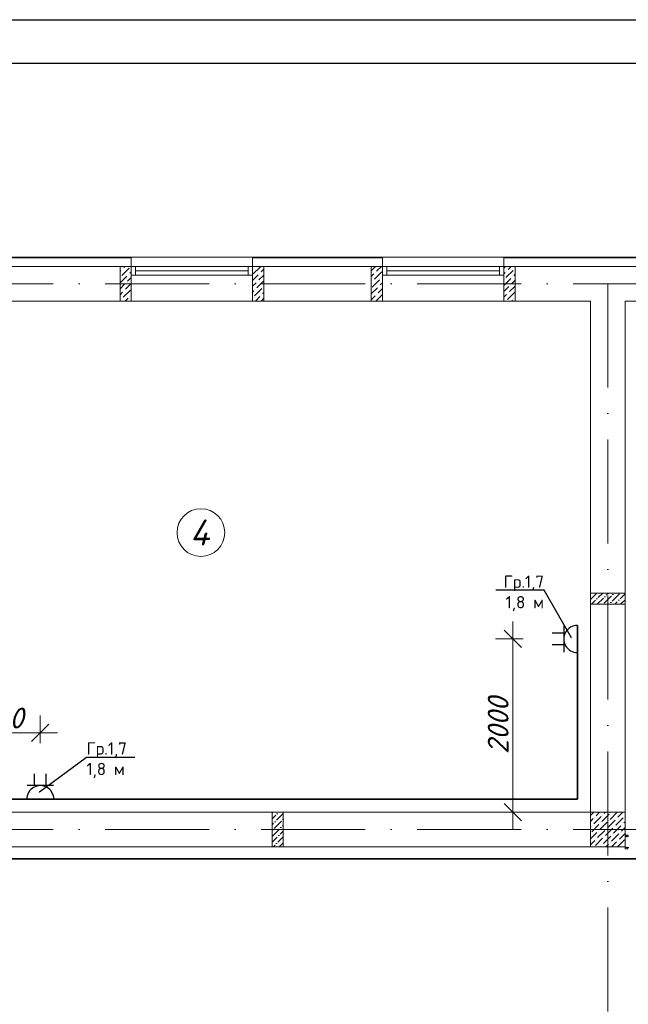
# Model space of a CAD drawing. Header units: millimetres. Extents: x 1114507 to 93926427, y 174473 to 817039.
# Tile 255 of 256: x 1681347 to 1688372, y 774108 to 785472. Entities that reach past the tile are written whole.
import ezdxf
from ezdxf import colors
from ezdxf.entities.mleader import LeaderData, LeaderLine
from ezdxf.math import Vec2, Vec3

# ---------------------------------------------------------------- set-up
doc = ezdxf.new("R2010")
doc.units = ezdxf.units.MM
doc.linetypes.add('ACAD_ISO10W100', pattern=[18, 12, -3, 0, -3])
for name, color, linetype, lineweight in [('Doors', 86, 'Continuous', 13), ('expl', 234, 'Continuous', 13), ('размеры', 12, 'Continuous', 15)]:
    doc.layers.add(name, color=color, linetype=linetype, lineweight=lineweight)
doc.layers.add('ЭО', color=20, linetype='Continuous')
doc.styles.get("Standard").update_dxf_attribs({"font": 'isocpeui.ttf'})
doc.styles.add('X_ISO', font='isocpeui.ttf')
doc.dimstyles.new('Санжар', dxfattribs={"dimtxt": 240, "dimasz": 200, "dimexe": 200, "dimexo": 200, "dimgap": 50, "dimtad": 1, "dimdec": 0, "dimtxsty": 'Standard', "dimblk": 'OBLIQUE', "dimcen": 2.5, "dimdle": 200, "dimclrd": 152, "dimclre": 152, "dimclrt": 152, "dimadec": 0, "dimazin": 0, "dimtfac": 1, "dimtdec": 0, "dimtmove": 0, "dimatfit": 3, "dimldrblk": 'OBLIQUE', "dimfxl": 0, "dimlwd": 0, "dimlwe": 0, "dimarcsym": 0})

# ---------------------------------------------------------------- blocks, each defined once
blk = doc.blocks.new('blok1qavmak')
at = {"lineweight": 0, "ltscale": 100}
h = blk.add_hatch(dxfattribs=at)
h.set_pattern_fill('ANSI36', color=256, scale=15, style=0)
h.set_pattern_definition([(45, (560091.36, -597321.81), (25.2569703, 92.6088912), [119.0625, -23.8125, 0, -23.8125])])
h.paths.add_polyline_path([(1514761, 778855), (1514761, 778725), (1514361, 778725), (1514361, 778855)])
h = blk.add_hatch(dxfattribs=at)
h.set_pattern_fill('ANSI36', color=256, scale=15, style=0)
h.set_pattern_definition([(45, (683832.21, -91698.88), (25.2569703, 92.6088912), [119.0625, -23.8125, 0, -23.8125])])
h.paths.add_polyline_path([(1510816, 775925), (1510686, 775925), (1510686, 776325), (1510816, 776325)])
at = {"color": 252, "lineweight": 0, "ltscale": 100}
for p, q in [((1509061, 782732), (1507561, 782732)), ((1509061, 782625), (1509061, 782732)), ((1511961, 782732), (1510461, 782732)), ((1510461, 782625), (1510461, 782732)), ((1511961, 782625), (1511961, 782732)), ((1515061, 782732), (1513361, 782732)), ((1513361, 782625), (1513361, 782732))]:
    blk.add_line(p, q, dxfattribs=at)
at = {"color": 32, "lineweight": 0, "ltscale": 100}
for p, q in [((1509061, 782725), (1507561, 782725)), ((1511961, 782725), (1510461, 782725)), ((1515061, 782725), (1513361, 782725))]:
    blk.add_line(p, q, dxfattribs=at)
at = {"lineweight": 0, "ltscale": 100}
for p, q in [((1510461, 782732), (1509061, 782732)), ((1513361, 782732), (1511961, 782732)), ((1509061, 782625), (1507561, 782625)), ((1509061, 782625), (1509061, 782225)), ((1511961, 782625), (1510461, 782625)), ((1510461, 782625), (1510461, 782225)), ((1511961, 782625), (1511961, 782225)), ((1515061, 782625), (1513361, 782625)), ((1513361, 782625), (1513361, 782225)), ((1509061, 782225), (1507561, 782225)), ((1510461, 782225), (1509061, 782225)), ((1511961, 782225), (1510461, 782225)), ((1513361, 782225), (1511961, 782225)), ((1514361, 782225), (1513361, 782225)), ((1514361, 776325), (1514361, 782225)), ((1515061, 782225), (1514761, 782225)), ((1514761, 776325), (1514761, 782225)), ((1514361, 776325), (1507011, 776325)), ((1514761, 775925), (1507011, 775925))]:
    blk.add_line(p, q, dxfattribs=at)
at = {"linetype": 'Continuous', "lineweight": 0, "ltscale": 100}
for p, q in [((1508951, 782520, 0), (1509035, 782604, 0)), ((1508959, 782596, 0), (1508959, 782596, 0)), ((1508976, 782613, 0), (1508988, 782625, 0)), ((1509052, 782621, 0), (1509052, 782621, 0)), ((1510468, 782537, 0), (1510552, 782621, 0)), ((1510476, 782613, 0), (1510476, 782613, 0)), ((1510561, 782562, 0), (1510591, 782592, 0)), ((1511831, 782575, 0), (1511880, 782625, 0)), ((1511893, 782571, 0), (1511948, 782625, 0)), ((1513361, 782605, 0), (1513381, 782625, 0)), ((1513411, 782587, 0), (1513448, 782625, 0)), ((1513487, 782596, 0), (1513487, 782596, 0)), ((1508931, 782568, 0), (1508942, 782579, 0)), ((1508931, 782433, 0), (1509010, 782512, 0)), ((1508934, 782503, 0), (1508934, 782503, 0)), ((1509018, 782453, 0), (1509061, 782496, 0)), ((1509026, 782529, 0), (1509026, 782529, 0)), ((1509043, 782545, 0), (1509061, 782563, 0)), ((1510461, 782462, 0), (1510527, 782529, 0)), ((1510535, 782470, 0), (1510591, 782525, 0)), ((1510544, 782545, 0), (1510544, 782545, 0)), ((1511831, 782508, 0), (1511860, 782537, 0)), ((1511868, 782478, 0), (1511952, 782562, 0)), ((1511877, 782554, 0), (1511877, 782554, 0)), ((1511944, 782486, 0), (1511944, 782486, 0)), ((1511961, 782503, 0), (1511961, 782503, 0)), ((1513361, 782538, 0), (1513377, 782554, 0)), ((1513361, 782403, 0), (1513444, 782486, 0)), ((1513369, 782478, 0), (1513369, 782478, 0)), ((1513386, 782495, 0), (1513470, 782579, 0)), ((1513394, 782571, 0), (1513394, 782571, 0)), ((1513461, 782503, 0), (1513461, 782503, 0)), ((1513478, 782520, 0), (1513491, 782533, 0)), ((1508931, 782366, 0), (1508984, 782419, 0)), ((1508993, 782360, 0), (1509061, 782428, 0)), ((1509001, 782436, 0), (1509001, 782436, 0)), ((1510461, 782395, 0), (1510502, 782436, 0)), ((1510485, 782284, 0), (1510569, 782369, 0)), ((1510510, 782377, 0), (1510591, 782458, 0)), ((1510519, 782453, 0), (1510519, 782453, 0)), ((1510586, 782385, 0), (1510586, 782385, 0)), ((1511831, 782441, 0), (1511834, 782444, 0)), ((1511831, 782306, 0), (1511902, 782377, 0)), ((1511843, 782385, 0), (1511927, 782470, 0)), ((1511851, 782461, 0), (1511851, 782461, 0)), ((1511910, 782318, 0), (1511961, 782369, 0)), ((1511919, 782394, 0), (1511919, 782394, 0)), ((1511935, 782411, 0), (1511961, 782436, 0)), ((1513361, 782335, 0), (1513419, 782394, 0)), ((1513428, 782335, 0), (1513491, 782398, 0)), ((1513436, 782411, 0), (1513436, 782411, 0)), ((1513453, 782428, 0), (1513491, 782465, 0)), ((1508931, 782298, 0), (1508959, 782326, 0)), ((1508951, 782251, 0), (1508951, 782251, 0)), ((1508967, 782268, 0), (1509052, 782352, 0)), ((1508976, 782343, 0), (1508976, 782343, 0)), ((1508992, 782225, 0), (1509026, 782259, 0)), ((1509043, 782276, 0), (1509043, 782276, 0)), ((1509060, 782293, 0), (1509061, 782294, 0)), ((1510461, 782328, 0), (1510476, 782343, 0)), ((1510468, 782268, 0), (1510468, 782268, 0)), ((1510493, 782360, 0), (1510493, 782360, 0)), ((1510493, 782225, 0), (1510544, 782276, 0)), ((1510560, 782225, 0), (1510591, 782256, 0)), ((1510561, 782293, 0), (1510561, 782293, 0)), ((1510577, 782310, 0), (1510591, 782323, 0)), ((1511831, 782239, 0), (1511877, 782284, 0)), ((1511885, 782225, 0), (1511961, 782301, 0)), ((1511893, 782301, 0), (1511893, 782301, 0)), ((1513361, 782268, 0), (1513394, 782301, 0)), ((1513402, 782242, 0), (1513487, 782326, 0)), ((1513411, 782318, 0), (1513411, 782318, 0)), ((1513478, 782251, 0), (1513478, 782251, 0)), ((1508931, 782231, 0), (1508934, 782234, 0)), ((1509060, 782225, 0), (1509061, 782226, 0)), ((1511961, 782234, 0), (1511961, 782234, 0)), ((1513386, 782225, 0), (1513386, 782225, 0)), ((1513453, 782225, 0), (1513461, 782234, 0)), ((1514361, 776286), (1514400, 776325)), ((1514361, 776219), (1514393, 776251)), ((1514401, 776192), (1514485, 776276)), ((1514410, 776268), (1514410, 776268)), ((1514427, 776285), (1514467, 776325)), ((1514494, 776217), (1514578, 776302)), ((1514502, 776293), (1514502, 776293)), ((1514519, 776310), (1514534, 776325)), ((1514561, 776150), (1514645, 776234)), ((1514587, 776243), (1514669, 776325)), ((1514595, 776318), (1514595, 776318)), ((1514654, 776175), (1514738, 776260)), ((1514662, 776251), (1514662, 776251)), ((1514679, 776268), (1514736, 776325)), ((1514755, 776276), (1514755, 776276)), ((1514361, 776152), (1514368, 776158)), ((1514376, 776100), (1514460, 776184)), ((1514384, 776175), (1514384, 776175)), ((1514443, 776032), (1514528, 776116)), ((1514469, 776125), (1514553, 776209)), ((1514477, 776201), (1514477, 776201)), ((1514536, 776057), (1514620, 776142)), ((1514544, 776133), (1514544, 776133)), ((1514570, 776226), (1514570, 776226)), ((1514629, 776083), (1514713, 776167)), ((1514637, 776158), (1514637, 776158)), ((1514721, 776108), (1514761, 776148)), ((1514730, 776184), (1514730, 776184)), ((1514746, 776201), (1514761, 776215)), ((1514361, 776017), (1514435, 776091)), ((1514418, 775940), (1514502, 776024)), ((1514427, 776015), (1514427, 776015)), ((1514452, 776108), (1514452, 776108)), ((1514511, 775965), (1514595, 776049)), ((1514519, 776041), (1514519, 776041)), ((1514603, 775990), (1514688, 776074)), ((1514612, 776066), (1514612, 776066)), ((1514673, 775925), (1514755, 776007)), ((1514696, 776015), (1514761, 776080)), ((1514704, 776091), (1514704, 776091)), ((1514361, 775950), (1514410, 775999)), ((1514471, 775925), (1514477, 775931)), ((1514494, 775948), (1514494, 775948)), ((1514538, 775925), (1514570, 775956)), ((1514587, 775973), (1514587, 775973)), ((1514606, 775925), (1514662, 775982)), ((1514679, 775999), (1514679, 775999)), ((1514746, 775931), (1514746, 775931))]:
    blk.add_line(p, q, dxfattribs=at)
at = {"color": 5, "lineweight": 0}
for p, q in [((1509111, 782625), (1509061, 782625)), ((1509061, 782625), (1509061, 782525)), ((1510411, 782625), (1509111, 782625)), ((1509111, 782525), (1509111, 782625)), ((1510411, 782525), (1510411, 782625)), ((1510411, 782625), (1510461, 782625)), ((1510461, 782625), (1510461, 782525)), ((1512011, 782625), (1511961, 782625)), ((1511961, 782625), (1511961, 782525)), ((1513311, 782625), (1512011, 782625)), ((1512011, 782525), (1512011, 782625)), ((1513311, 782525), (1513311, 782625)), ((1513311, 782625), (1513361, 782625)), ((1513361, 782625), (1513361, 782525)), ((1509061, 782525), (1509111, 782525)), ((1510411, 782575), (1509111, 782575)), ((1510411, 782525), (1509111, 782525)), ((1510461, 782525), (1510411, 782525)), ((1511961, 782525), (1512011, 782525)), ((1513311, 782575), (1512011, 782575)), ((1513311, 782525), (1512011, 782525)), ((1513361, 782525), (1513311, 782525))]:
    blk.add_line(p, q, dxfattribs=at)
at = {"color": 1, "linetype": 'ACAD_ISO10W100', "lineweight": 0, "ltscale": 100}
for p, q in [((1518961, 782425), (1491961, 782425)), ((1514561, 782425), (1514561, 773125)), ((1518961, 776125), (1491961, 776125))]:
    blk.add_line(p, q, dxfattribs=at)
at = {"layer": 'Doors', "lineweight": 0}
for p, q in [((1514761, 776060), (1514794, 776060)), ((1514761, 776048), (1514761, 776060)), ((1514761, 775917), (1514761, 776048)), ((1514761, 776048), (1514779, 776048)), ((1514761, 776048), (1514779, 776048)), ((1514761, 776048), (1514761, 776048)), ((1514779, 776048), (1514779, 776042)), ((1514779, 776042), (1514784, 776042)), ((1514784, 776048), (1514803, 776048)), ((1514784, 776048), (1514784, 776042)), ((1514794, 776048), (1514794, 776060)), ((1514761, 775917), (1514779, 775917)), ((1514761, 775917), (1514761, 775917)), ((1514761, 775917), (1514761, 775904)), ((1514761, 775904), (1514794, 775904)), ((1514779, 775922), (1514784, 775922)), ((1514779, 775917), (1514779, 775922)), ((1514784, 775917), (1514784, 775922)), ((1514784, 775917), (1514803, 775917)), ((1514794, 775917), (1514794, 775904))]:
    blk.add_line(p, q, dxfattribs=at)
at = {"layer": 'размеры', "lineweight": 0, "ltscale": 5}
for p, q in [((1509061, 782625), (1508931, 782625)), ((1508931, 782625), (1508931, 782225)), ((1509061, 782225), (1509061, 782625)), ((1510591, 782625), (1510461, 782625)), ((1510461, 782625), (1510461, 782225)), ((1510591, 782225), (1510591, 782625)), ((1511961, 782625), (1511831, 782625)), ((1511831, 782625), (1511831, 782225)), ((1511961, 782225), (1511961, 782625)), ((1513491, 782625), (1513361, 782625)), ((1513361, 782625), (1513361, 782225)), ((1513491, 782225), (1513491, 782625)), ((1508931, 782225), (1509061, 782225)), ((1510461, 782225), (1510591, 782225)), ((1511831, 782225), (1511961, 782225)), ((1513361, 782225), (1513491, 782225)), ((1514761, 776325), (1514361, 776325)), ((1514361, 776325), (1514361, 775925)), ((1514761, 775925), (1514761, 776325)), ((1514361, 775925), (1514761, 775925))]:
    blk.add_line(p, q, dxfattribs=at)
for points in [[(1514761, 778855), (1514761, 778725), (1514361, 778725), (1514361, 778855)], [(1514761, 778725), (1514761, 778855), (1514361, 778855), (1514361, 778725)], [(1510686, 775925), (1510816, 775925), (1510816, 776325), (1510686, 776325)]]:
    blk.add_lwpolyline(points, close=True, dxfattribs=at)
blk = doc.blocks.new('ауцп')
at = {"color": 152, "lineweight": 30, "ltscale": 60, "true_color": 0x006edd}
blk.add_line((3357037, 1654647), (3357037, 1654921), dxfattribs=at)
at = {"layer": 'ЭО', "color": 152, "lineweight": 30, "ltscale": 10, "true_color": 0x006edd}
for p, q in [((3356896, 1654644), (3356896, 1654924)), ((3357037, 1654844), (3357158, 1654844)), ((3357037, 1654723), (3357158, 1654723))]:
    blk.add_line(p, q, dxfattribs=at)
blk.add_arc((3356897, 1654784), 140, 269.8964, 90.1036, dxfattribs=at)
blk = doc.blocks.new('_Oblique')
at = {"color": 0, "linetype": 'ByBlock', "lineweight": -2}
blk.add_line((-0.5, -0.5), (0.5, 0.5), dxfattribs=at)
blk = doc.blocks.new('*D1829')
at = {"color": 152, "linetype": 'Continuous', "lineweight": 0, "ltscale": 100, "transparency": 16777216}
for p, q in [((1680585, 777122), (1680585, 777442)), ((1681585, 777122), (1681585, 777442)), ((1680385, 777242), (1681785, 777242))]:
    blk.add_line(p, q, dxfattribs=at)
at = {"layer": 'Defpoints', "color": 0, "lineweight": 35, "ltscale": 100, "transparency": 16777216}
for p in [(1681585, 777242), (1680585, 776325), (1681585, 776325)]:
    blk.add_point(p, dxfattribs=at)
at = {"color": 152, "lineweight": 0, "ltscale": 100, "transparency": 16777216, "xscale": 200, "yscale": 200, "zscale": 200, "rotation": 180}
blk.add_blockref('_Oblique', (1680585, 777242), dxfattribs=at)
at = {"color": 152, "lineweight": 0, "ltscale": 100, "transparency": 16777216, "xscale": 200, "yscale": 200, "zscale": 200}
blk.add_blockref('_Oblique', (1681585, 777242), dxfattribs=at)
at = {"color": 152, "lineweight": 35, "ltscale": 100, "transparency": 16777216, "insert": (1681085, 777412), "char_height": 240, "attachment_point": 5, "bg_fill": 3, "box_fill_scale": 1.1, "bg_fill_color": 256, "bg_fill_true_color": 13158600, "bg_fill_transparency": 0}
blk.add_mtext('1000', dxfattribs=at)
blk = doc.blocks.new('*D1830')
at = {"color": 152, "linetype": 'Continuous', "lineweight": 0, "ltscale": 100, "transparency": 16777216}
for p, q in [((1687040, 776125), (1687040, 778525)), ((1687160, 778325), (1686840, 778325)), ((1687160, 776325), (1686840, 776325))]:
    blk.add_line(p, q, dxfattribs=at)
at = {"layer": 'Defpoints', "color": 0, "lineweight": 35, "ltscale": 100, "transparency": 16777216}
for p in [(1687040, 778325), (1687935, 778325), (1687935, 776325)]:
    blk.add_point(p, dxfattribs=at)
at = {"color": 152, "lineweight": 0, "ltscale": 100, "transparency": 16777216, "xscale": 200, "yscale": 200, "zscale": 200}
for p, rotation in [((1687040, 778325), 90), ((1687040, 776325), 270)]:
    blk.add_blockref('_Oblique', p, dxfattribs=dict(at, rotation=rotation))
at = {"color": 152, "lineweight": 35, "ltscale": 100, "transparency": 16777216, "insert": (1686870, 777325), "char_height": 240, "attachment_point": 5, "rotation": 90, "bg_fill": 3, "box_fill_scale": 1.1, "bg_fill_color": 256, "bg_fill_true_color": 13158600, "bg_fill_transparency": 0}
blk.add_mtext('2000', dxfattribs=at)
blk = doc.blocks.new('_Dot')
at = {"color": 0, "linetype": 'ByBlock', "lineweight": -2}
blk.add_line((-0.5, 0), (-1, 0), dxfattribs=at)
at = {"color": 0, "linetype": 'ByBlock', "const_width": 0.5}
blk.add_lwpolyline([(-0.25, 0, 1), (0.25, 0, 1)], format="xyb", close=True, dxfattribs=at)

msp = doc.modelspace()

# ---------------------------------------------------------------- linework, layer by layer
at = {"color": 5, "elevation": 0}
msp.add_lwpolyline([(1657566.1, 785471.7), (1710424.1, 785471.7), (1710424.1, 755771.7), (1657566.1, 755771.7)], close=True, dxfattribs=at)
at = {"color": 5, "lineweight": 30, "elevation": 0}
msp.add_lwpolyline([(1659566.1, 784971.7), (1709924.1, 784971.7), (1709924.1, 756271.7), (1659566.1, 756271.7)], close=True, dxfattribs=at)
at = {"layer": 'Defpoints', "color": 3, "linetype": 'ByBlock', "elevation": 0}
msp.add_lwpolyline([(1657566.1, 785471.7), (1699566.1, 785471.7), (1699566.1, 755771.7), (1657566.1, 755771.7)], close=True, dxfattribs=at)
at = {"layer": 'expl', "lineweight": 0}
msp.add_circle((1683439.1, 779552.3), 275.1, dxfattribs=at)

# ---------------------------------------------------------------- texts
at = {"lineweight": 0, "insert": (1683535.5, 779403.7), "char_height": 300, "width": 349.19, "attachment_point": 9}
msp.add_mtext('4', dxfattribs=at)

# ---------------------------------------------------------------- next in the draw order: block references
at = {"color": 0}
msp.add_blockref('blok1qavmak', (173574, 0), dxfattribs=at)

# ---------------------------------------------------------------- next in the draw order: linework, layer by layer
at = {"color": 0, "lineweight": 35, "ltscale": 100}
for p, q in [((1687784.9, 776475.1), (1687784.9, 778481.1)), ((1678884.9, 776475.1), (1687784.9, 776475.1)), ((1666484.9, 775786.1), (1691524.3, 775786.1))]:
    msp.add_line(p, q, dxfattribs=at)

# ---------------------------------------------------------------- next in the draw order: block references
at = {"lineweight": 30, "xscale": 1.114080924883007, "yscale": 1.114080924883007, "zscale": 1.114080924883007}
for p, rotation in [((5427639.1, 2621888.1), 180), ((3525147.9, -2963379.2), 90)]:
    msp.add_blockref('ауцп', p, dxfattribs=dict(at, rotation=rotation))

# ---------------------------------------------------------------- next in the draw order: dimensions: what is measured, and where the dimension line sits
at = {"color": 0, "lineweight": 35, "ltscale": 100}
dim = msp.add_linear_dim(base=(1687040.3, 778325.1), p1=(1687934.9, 776325.1), p2=(1687934.9, 778325.1), angle=90, dimstyle='Санжар', override={"dimfxl": 120, "dimfxlon": 1, "dimtfill": 1, "dimarcsym": 1}, dxfattribs=at)
dim.commit()
dim.dimension.update_dxf_attribs({"geometry": '*D1830', "text_midpoint": (1686870.3, 777325.1)})
dim = msp.add_linear_dim(base=(1681584.9, 777242.3), p1=(1680584.9, 776325.1), p2=(1681584.9, 776325.1), dimstyle='Санжар', override={"dimfxl": 120, "dimfxlon": 1, "dimtfill": 1, "dimarcsym": 1}, dxfattribs=at)
dim.commit()
dim.dimension.update_dxf_attribs({"geometry": '*D1829', "text_midpoint": (1681084.9, 777412.3)})

# ---------------------------------------------------------------- next in the draw order: leaders
at = {"lineweight": 0}
ml = msp.add_multileader_mtext('Standard', dxfattribs=at)
ml.set_content('{\\fISOCPEUR|b0|i0|c204|p34;Гр.1,7\\P1,8 м}', color=256, style='X_ISO')
ml.set_leader_properties()
ml.set_arrow_properties(name='DOT')
ml.build(insert=Vec2(0, 0))
ml.multileader.update_dxf_attribs({"text_left_attachment_type": 6, "text_right_attachment_type": 6, "dogleg_length": 0.36, "arrow_head_size": 5.68})
ctx = ml.context
ctx.base_point, ctx.char_height, ctx.arrow_head_size, ctx.landing_gap_size, ctx.plane_origin = Vec3(1686965.2, 778886.6), 142.116, 5.68, 0.568, Vec3(1689006, 779030.4)
ctx.left_attachment, ctx.right_attachment, ctx.text_align_type = 6, 6, 2
notes = []
notes.append((ctx, [(0, (1, 1, 0), (1687400.2, 778886.6), (-1, 0), 0.36, [(0, [(1687718.7, 778334)], 0, [])])]))
ctx.mtext.insert, ctx.mtext.rotation, ctx.mtext.width, ctx.mtext.alignment, ctx.mtext.flow_direction = Vec3(1687399.3, 779057.1), 6.2831853, 1220.836, 3, 5
ml = msp.add_multileader_mtext('Standard', dxfattribs=at)
ml.set_content('{\\fISOCPEUR|b0|i0|c204|p34;Гр.1,7\\P1,8 м}', color=256, style='X_ISO')
ml.set_leader_properties()
ml.set_arrow_properties(name='DOT')
ml.build(insert=Vec2(0, 0))
ml.multileader.update_dxf_attribs({"text_left_attachment_type": 6, "text_right_attachment_type": 6, "dogleg_length": 0.36, "arrow_head_size": 5.68})
ctx = ml.context
ctx.base_point, ctx.char_height, ctx.arrow_head_size, ctx.landing_gap_size, ctx.plane_origin = Vec3(1682117, 776961.6), 142.116, 5.68, 0.568, Vec3(1684157.8, 777105.4)
ctx.left_attachment, ctx.right_attachment = 6, 6
notes.append((ctx, [(1, (1, 1, 0), (1682116.8, 776961.6), (1, 0), 0.205, [(0, [(1681570.1, 776556.4)], 0, [])])]))
ctx.mtext.insert, ctx.mtext.rotation, ctx.mtext.width, ctx.mtext.flow_direction = Vec3(1682117.6, 777132.1), 6.2831853, 1220.836, 5
for ctx, leaders in notes:
    for number, flags, end, landing, length, lines in leaders:
        leader = LeaderData()
        leader.index, (leader.has_last_leader_line, leader.has_dogleg_vector, leader.attachment_direction) = number, flags
        leader.last_leader_point, leader.dogleg_vector, leader.dogleg_length = Vec3(end), Vec3(landing), length
        for number, points, colour, breaks in lines:
            line = LeaderLine()
            line.index, line.vertices, line.color, line.breaks = number, Vec3.list(points), colors.encode_raw_color(colour), breaks
            leader.lines.append(line)
        ctx.leaders.append(leader)

doc.saveas('drawing.dxf')
